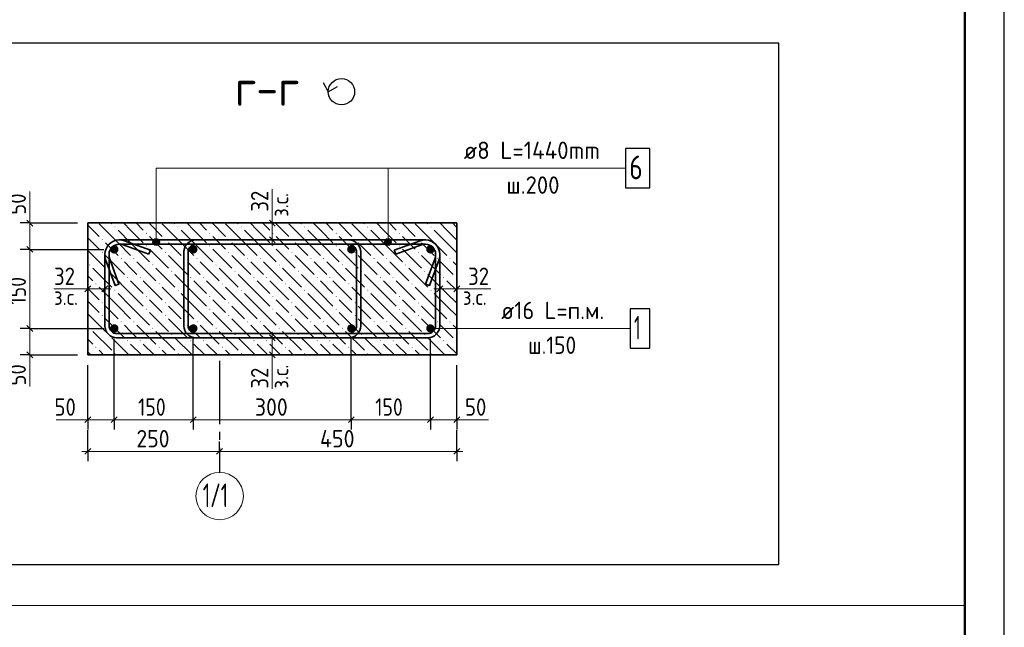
# Model space of a CAD drawing. Header units: millimetres. Extents: x 0 to 42000, y 0 to 29700.
# Tile 16 of 18: x 29542 to 42000, y 7688 to 15375. Entities that reach past the tile are written whole.
import ezdxf

# ---------------------------------------------------------------- set-up
doc = ezdxf.new("R2010")
doc.units = ezdxf.units.MM
doc.linetypes.add('______2', pattern=[270, 200, -70])
doc.linetypes.add('______5', pattern=[1100, 800, -100, 100, -100])
for name, color, linetype, lineweight in [('S1 Продольная арматура', 52, 'Continuous', 25), ('Standard', 7, 'Continuous', 25), ('Заголовок чертежа', 7, 'Continuous', 25), ('Оси', 7, '______5', 13), ('Позиционная метка линия выноска', 7, 'Continuous', 13), ('Размерная выноска', 7, 'Continuous', 13), ('Размерная линия_ общее', 7, 'Continuous', 13), ('Хомут', 52, 'Continuous', 25)]:
    doc.layers.add(name, color=color, linetype=linetype, lineweight=lineweight)
doc.layers.add('ЖБ Пилон', color=7, linetype='______2', lineweight=13, true_color=0xa0a0a0)
doc.styles.add('ISOCPEUR', font='txt')

msp = doc.modelspace()

# ---------------------------------------------------------------- hatches: boundary and pattern name
at = {"layer": 'S1 Продольная арматура', "linetype": 'Continuous', "lineweight": 18, "transparency": 33554687}
for points in [[(30792, 12469), (30788, 12490), (30776, 12507), (30759, 12518), (30738, 12523), (30718, 12518), (30701, 12507), (30689, 12490), (30685, 12469), (30689, 12449), (30701, 12431), (30718, 12420), (30738, 12416), (30759, 12420), (30776, 12431), (30788, 12449)], [(31792, 12469), (31788, 12490), (31776, 12507), (31759, 12518), (31738, 12523), (31718, 12518), (31701, 12507), (31689, 12490), (31685, 12469), (31689, 12449), (31701, 12431), (31718, 12420), (31738, 12416), (31759, 12420), (31776, 12431), (31788, 12449)], [(33792, 12469), (33788, 12490), (33776, 12507), (33759, 12518), (33738, 12523), (33718, 12518), (33701, 12507), (33689, 12490), (33685, 12469), (33689, 12449), (33701, 12431), (33718, 12420), (33738, 12416), (33759, 12420), (33776, 12431), (33788, 12449)], [(34792, 12469), (34788, 12490), (34776, 12507), (34759, 12518), (34738, 12523), (34718, 12518), (34701, 12507), (34689, 12490), (34685, 12469), (34689, 12449), (34701, 12431), (34718, 12420), (34738, 12416), (34759, 12420), (34776, 12431), (34788, 12449)], [(30792, 11469), (30788, 11490), (30776, 11507), (30759, 11518), (30738, 11523), (30718, 11518), (30701, 11507), (30689, 11490), (30685, 11469), (30689, 11449), (30701, 11431), (30718, 11420), (30738, 11416), (30759, 11420), (30776, 11431), (30788, 11449)], [(31792, 11469), (31788, 11490), (31776, 11507), (31759, 11518), (31738, 11523), (31718, 11518), (31701, 11507), (31689, 11490), (31685, 11469), (31689, 11449), (31701, 11431), (31718, 11420), (31738, 11416), (31759, 11420), (31776, 11431), (31788, 11449)], [(33792, 11469), (33788, 11490), (33776, 11507), (33759, 11518), (33738, 11523), (33718, 11518), (33701, 11507), (33689, 11490), (33685, 11469), (33689, 11449), (33701, 11431), (33718, 11420), (33738, 11416), (33759, 11420), (33776, 11431), (33788, 11449)], [(34792, 11469), (34788, 11490), (34776, 11507), (34759, 11518), (34738, 11523), (34718, 11518), (34701, 11507), (34689, 11490), (34685, 11469), (34689, 11449), (34701, 11431), (34718, 11420), (34738, 11416), (34759, 11420), (34776, 11431), (34788, 11449)]]:
    msp.add_hatch(color=7, dxfattribs=at).paths.add_polyline_path(points)
at = {"layer": 'ЖБ Пилон', "linetype": 'Continuous', "lineweight": 18, "transparency": 33554687}
for points in [[(30740, 12752), (30746, 12759), (30753, 12752), (30746, 12746)], [(31540, 12752), (31546, 12759), (31553, 12752), (31546, 12746)], [(32340, 12752), (32346, 12759), (32353, 12752), (32346, 12746)], [(33140, 12752), (33146, 12759), (33153, 12752), (33146, 12746)], [(33940, 12752), (33946, 12759), (33953, 12752), (33946, 12746)], [(34740, 12752), (34746, 12759), (34753, 12752), (34746, 12746)], [(30580, 12592), (30586, 12599), (30593, 12592), (30586, 12586)], [(31140, 12672), (31146, 12679), (31153, 12672), (31146, 12666)], [(31380, 12592), (31386, 12599), (31393, 12592), (31386, 12586)], [(31940, 12672), (31946, 12679), (31953, 12672), (31946, 12666)], [(32180, 12592), (32186, 12599), (32193, 12592), (32186, 12586)], [(32740, 12672), (32746, 12679), (32753, 12672), (32746, 12666)], [(32980, 12592), (32986, 12599), (32993, 12592), (32986, 12586)], [(33540, 12672), (33546, 12679), (33553, 12672), (33546, 12666)], [(33780, 12592), (33786, 12599), (33793, 12592), (33786, 12586)], [(34340, 12672), (34346, 12679), (34353, 12672), (34346, 12666)], [(34580, 12592), (34586, 12599), (34593, 12592), (34586, 12586)], [(31140, 12512), (31146, 12519), (31153, 12512), (31146, 12506)], [(31940, 12512), (31946, 12519), (31953, 12512), (31946, 12506)], [(32740, 12512), (32746, 12519), (32753, 12512), (32746, 12506)], [(33540, 12512), (33546, 12519), (33553, 12512), (33546, 12506)], [(34340, 12512), (34346, 12519), (34353, 12512), (34346, 12506)], [(30580, 12432), (30586, 12439), (30593, 12432), (30586, 12426)], [(30820, 12352), (30826, 12359), (30833, 12352), (30826, 12346)], [(30980, 12352), (30986, 12359), (30993, 12352), (30986, 12346)], [(31380, 12432), (31386, 12439), (31393, 12432), (31386, 12426)], [(31620, 12352), (31626, 12359), (31633, 12352), (31626, 12346)], [(31780, 12352), (31786, 12359), (31793, 12352), (31786, 12346)], [(32180, 12432), (32186, 12439), (32193, 12432), (32186, 12426)], [(32420, 12352), (32426, 12359), (32433, 12352), (32426, 12346)], [(32580, 12352), (32586, 12359), (32593, 12352), (32586, 12346)], [(32980, 12432), (32986, 12439), (32993, 12432), (32986, 12426)], [(33220, 12352), (33226, 12359), (33233, 12352), (33226, 12346)], [(33380, 12352), (33386, 12359), (33393, 12352), (33386, 12346)], [(33780, 12432), (33786, 12439), (33793, 12432), (33786, 12426)], [(34020, 12352), (34026, 12359), (34033, 12352), (34026, 12346)], [(34180, 12352), (34186, 12359), (34193, 12352), (34186, 12346)], [(34580, 12432), (34586, 12439), (34593, 12432), (34586, 12426)], [(34820, 12352), (34826, 12359), (34833, 12352), (34826, 12346)], [(34980, 12352), (34986, 12359), (34993, 12352), (34986, 12346)], [(30420, 12272), (30426, 12279), (30433, 12272), (30426, 12266)], [(31220, 12272), (31226, 12279), (31233, 12272), (31226, 12266)], [(32020, 12272), (32026, 12279), (32033, 12272), (32026, 12266)], [(32820, 12272), (32826, 12279), (32833, 12272), (32826, 12266)], [(33620, 12272), (33626, 12279), (33633, 12272), (33626, 12266)], [(34420, 12272), (34426, 12279), (34433, 12272), (34426, 12266)], [(30660, 12192), (30666, 12199), (30673, 12192), (30666, 12186)], [(30900, 12112), (30906, 12119), (30913, 12112), (30906, 12106)], [(31060, 12112), (31066, 12119), (31073, 12112), (31066, 12106)], [(31460, 12192), (31466, 12199), (31473, 12192), (31466, 12186)], [(31700, 12112), (31706, 12119), (31713, 12112), (31706, 12106)], [(31860, 12112), (31866, 12119), (31873, 12112), (31866, 12106)], [(32260, 12192), (32266, 12199), (32273, 12192), (32266, 12186)], [(32500, 12112), (32506, 12119), (32513, 12112), (32506, 12106)], [(32660, 12112), (32666, 12119), (32673, 12112), (32666, 12106)], [(33060, 12192), (33066, 12199), (33073, 12192), (33066, 12186)], [(33300, 12112), (33306, 12119), (33313, 12112), (33306, 12106)], [(33460, 12112), (33466, 12119), (33473, 12112), (33466, 12106)], [(33860, 12192), (33866, 12199), (33873, 12192), (33866, 12186)], [(34100, 12112), (34106, 12119), (34113, 12112), (34106, 12106)], [(34260, 12112), (34266, 12119), (34273, 12112), (34266, 12106)], [(34660, 12192), (34666, 12199), (34673, 12192), (34666, 12186)], [(34900, 12112), (34906, 12119), (34913, 12112), (34906, 12106)], [(35060, 12112), (35066, 12119), (35072, 12113), (35072, 12111), (35066, 12106)], [(30500, 12032), (30506, 12039), (30513, 12032), (30506, 12026)], [(31300, 12032), (31306, 12039), (31313, 12032), (31306, 12026)], [(32100, 12032), (32106, 12039), (32113, 12032), (32106, 12026)], [(32900, 12032), (32906, 12039), (32913, 12032), (32906, 12026)], [(33700, 12032), (33706, 12039), (33713, 12032), (33706, 12026)], [(34500, 12032), (34506, 12039), (34513, 12032), (34506, 12026)], [(30740, 11952), (30746, 11959), (30753, 11952), (30746, 11946)], [(31140, 11872), (31146, 11879), (31153, 11872), (31146, 11866)], [(31540, 11952), (31546, 11959), (31553, 11952), (31546, 11946)], [(31940, 11872), (31946, 11879), (31953, 11872), (31946, 11866)], [(32340, 11952), (32346, 11959), (32353, 11952), (32346, 11946)], [(32740, 11872), (32746, 11879), (32753, 11872), (32746, 11866)], [(33140, 11952), (33146, 11959), (33153, 11952), (33146, 11946)], [(33540, 11872), (33546, 11879), (33553, 11872), (33546, 11866)], [(33940, 11952), (33946, 11959), (33953, 11952), (33946, 11946)], [(34340, 11872), (34346, 11879), (34353, 11872), (34346, 11866)], [(34740, 11952), (34746, 11959), (34753, 11952), (34746, 11946)], [(30580, 11792), (30586, 11799), (30593, 11792), (30586, 11786)], [(31140, 11712), (31146, 11719), (31153, 11712), (31146, 11706)], [(31380, 11792), (31386, 11799), (31393, 11792), (31386, 11786)], [(31940, 11712), (31946, 11719), (31953, 11712), (31946, 11706)], [(32180, 11792), (32186, 11799), (32193, 11792), (32186, 11786)], [(32740, 11712), (32746, 11719), (32753, 11712), (32746, 11706)], [(32980, 11792), (32986, 11799), (32993, 11792), (32986, 11786)], [(33540, 11712), (33546, 11719), (33553, 11712), (33546, 11706)], [(33780, 11792), (33786, 11799), (33793, 11792), (33786, 11786)], [(34340, 11712), (34346, 11719), (34353, 11712), (34346, 11706)], [(34580, 11792), (34586, 11799), (34593, 11792), (34586, 11786)], [(30580, 11632), (30586, 11639), (30593, 11632), (30586, 11626)], [(31380, 11632), (31386, 11639), (31393, 11632), (31386, 11626)], [(32180, 11632), (32186, 11639), (32193, 11632), (32186, 11626)], [(32980, 11632), (32986, 11639), (32993, 11632), (32986, 11626)], [(33780, 11632), (33786, 11639), (33793, 11632), (33786, 11626)], [(34580, 11632), (34586, 11639), (34593, 11632), (34586, 11626)], [(30420, 11472), (30426, 11479), (30433, 11472), (30426, 11466)], [(30820, 11552), (30826, 11559), (30833, 11552), (30826, 11546)], [(30980, 11552), (30986, 11559), (30993, 11552), (30986, 11546)], [(31220, 11472), (31226, 11479), (31233, 11472), (31226, 11466)], [(31620, 11552), (31626, 11559), (31633, 11552), (31626, 11546)], [(31780, 11552), (31786, 11559), (31793, 11552), (31786, 11546)], [(32020, 11472), (32026, 11479), (32033, 11472), (32026, 11466)], [(32420, 11552), (32426, 11559), (32433, 11552), (32426, 11546)], [(32580, 11552), (32586, 11559), (32593, 11552), (32586, 11546)], [(32820, 11472), (32826, 11479), (32833, 11472), (32826, 11466)], [(33220, 11552), (33226, 11559), (33233, 11552), (33226, 11546)], [(33380, 11552), (33386, 11559), (33393, 11552), (33386, 11546)], [(33620, 11472), (33626, 11479), (33633, 11472), (33626, 11466)], [(34020, 11552), (34026, 11559), (34033, 11552), (34026, 11546)], [(34180, 11552), (34186, 11559), (34193, 11552), (34186, 11546)], [(34420, 11472), (34426, 11479), (34433, 11472), (34426, 11466)], [(34820, 11552), (34826, 11559), (34833, 11552), (34826, 11546)], [(34980, 11552), (34986, 11559), (34993, 11552), (34986, 11546)], [(30660, 11392), (30666, 11399), (30673, 11392), (30666, 11386)], [(31460, 11392), (31466, 11399), (31473, 11392), (31466, 11386)], [(32260, 11392), (32266, 11399), (32273, 11392), (32266, 11386)], [(33060, 11392), (33066, 11399), (33073, 11392), (33066, 11386)], [(33860, 11392), (33866, 11399), (33873, 11392), (33866, 11386)], [(34660, 11392), (34666, 11399), (34673, 11392), (34666, 11386)], [(30500, 11232), (30506, 11239), (30513, 11232), (30506, 11226)], [(30900, 11312), (30906, 11319), (30913, 11312), (30906, 11306)], [(31060, 11312), (31066, 11319), (31073, 11312), (31066, 11306)], [(31300, 11232), (31306, 11239), (31313, 11232), (31306, 11226)], [(31700, 11312), (31706, 11319), (31713, 11312), (31706, 11306)], [(31860, 11312), (31866, 11319), (31873, 11312), (31866, 11306)], [(32100, 11232), (32106, 11239), (32113, 11232), (32106, 11226)], [(32500, 11312), (32506, 11319), (32513, 11312), (32506, 11306)], [(32660, 11312), (32666, 11319), (32673, 11312), (32666, 11306)], [(32900, 11232), (32906, 11239), (32913, 11232), (32906, 11226)], [(33300, 11312), (33306, 11319), (33313, 11312), (33306, 11306)], [(33460, 11312), (33466, 11319), (33473, 11312), (33466, 11306)], [(33700, 11232), (33706, 11239), (33713, 11232), (33706, 11226)], [(34100, 11312), (34106, 11319), (34113, 11312), (34106, 11306)], [(34260, 11312), (34266, 11319), (34273, 11312), (34266, 11306)], [(34500, 11232), (34506, 11239), (34513, 11232), (34506, 11226)], [(34900, 11312), (34906, 11319), (34913, 11312), (34906, 11306)], [(35060, 11312), (35066, 11319), (35072, 11313), (35072, 11311), (35066, 11306)], [(30740, 11152), (30746, 11159), (30753, 11152), (30746, 11146)], [(31540, 11152), (31546, 11159), (31553, 11152), (31546, 11146)], [(32340, 11152), (32346, 11159), (32353, 11152), (32346, 11146)], [(33140, 11152), (33146, 11159), (33153, 11152), (33146, 11146)], [(33940, 11152), (33946, 11159), (33953, 11152), (33946, 11146)], [(34740, 11152), (34746, 11159), (34753, 11152), (34746, 11146)]]:
    msp.add_hatch(color=7, dxfattribs=at).paths.add_polyline_path(points, flags=16)
at = {"layer": 'Позиционная метка линия выноска', "linetype": 'Continuous', "lineweight": 13, "transparency": 33554687}
for points in [[(31307, 12585), (31230, 12585), (31224, 12563)], [(31307, 12585), (31224, 12563), (31314, 12563)], [(31291, 12601), (31246, 12601), (31230, 12585)], [(31291, 12601), (31230, 12585), (31307, 12585)], [(31246, 12601), (31291, 12601), (31269, 12608)], [(34241, 12585), (34163, 12585), (34157, 12563)], [(34241, 12585), (34157, 12563), (34247, 12563)], [(34225, 12601), (34180, 12601), (34163, 12585)], [(34225, 12601), (34163, 12585), (34241, 12585)], [(34180, 12601), (34225, 12601), (34202, 12608)], [(31314, 12563), (31224, 12563), (31230, 12540)], [(31314, 12563), (31230, 12540), (31307, 12540)], [(31307, 12540), (31230, 12540), (31246, 12524)], [(31307, 12540), (31246, 12524), (31291, 12524)], [(31291, 12524), (31246, 12524), (31269, 12518)], [(34247, 12563), (34157, 12563), (34163, 12540)], [(34247, 12563), (34163, 12540), (34241, 12540)], [(34241, 12540), (34163, 12540), (34180, 12524)], [(34241, 12540), (34180, 12524), (34225, 12524)], [(34225, 12524), (34180, 12524), (34202, 12518)]]:
    msp.add_hatch(color=7, dxfattribs=at).paths.add_polyline_path(points)

# ---------------------------------------------------------------- linework, layer by layer
at = {"layer": 'S1 Продольная арматура', "color": 7, "linetype": 'Continuous', "lineweight": 25, "transparency": 33554687}
msp.add_lwpolyline([(37265, 11219), (37515, 11219), (37515, 11719), (37265, 11719), (37265, 11219)], dxfattribs=at)
at = {"layer": 'Standard', "color": 7, "linetype": 'Continuous', "lineweight": 25, "transparency": 33554687}
for p, q in [((32776, 12765), (32701, 12840)), ((32776, 12552), (32701, 12627)), ((30443, 12007), (30368, 11932)), ((30656, 12007), (30581, 11932)), ((34821, 11932), (34896, 12007)), ((35034, 11932), (35109, 12007)), ((32701, 11387), (32776, 11312)), ((32701, 11173), (32776, 11098))]:
    msp.add_line(p, q, dxfattribs=at)
at = {"layer": 'Standard', "color": 7, "linetype": 'Continuous', "lineweight": 13, "transparency": 33554687}
for p, q in [((32738, 12803), (32738, 12878)), ((32738, 12589), (32738, 12803)), ((32738, 12589), (32738, 12514)), ((30405, 11969), (30330, 11969)), ((30618, 11969), (30405, 11969)), ((30618, 11969), (30693, 11969)), ((34858, 11969), (34783, 11969)), ((34858, 11969), (35072, 11969)), ((35072, 11969), (35147, 11969)), ((32738, 11349), (32738, 11424)), ((32738, 11349), (32738, 11136)), ((32738, 11136), (32738, 11061))]:
    msp.add_line(p, q, dxfattribs=at)
at = {"layer": 'Standard', "color": 7, "linetype": 'Continuous', "lineweight": -3, "transparency": 33554687}
for p, q in [((32738, 12803), (32613, 12803)), ((32738, 12803), (32863, 12803)), ((32738, 12589), (32613, 12589)), ((32738, 12589), (32863, 12589)), ((30405, 11969), (30405, 12094)), ((30618, 11969), (30618, 12094)), ((34858, 11969), (34858, 12094)), ((35072, 11969), (35072, 12094)), ((30405, 11969), (30405, 11844)), ((30618, 11969), (30618, 11844)), ((34858, 11969), (34858, 11844)), ((35072, 11969), (35072, 11844)), ((32738, 11349), (32613, 11349)), ((32738, 11349), (32863, 11349)), ((32738, 11136), (32613, 11136)), ((32738, 11136), (32863, 11136))]:
    msp.add_line(p, q, dxfattribs=at)
at = {"layer": 'Standard', "color": 7, "linetype": 'Continuous', "lineweight": 25, "transparency": 33554687}
msp.add_lwpolyline([(0, 0), (42000, 0), (42000, 29700), (0, 29700), (0, 0)], close=True, dxfattribs=at)
at = {"layer": 'Standard', "color": 7, "linetype": 'Continuous', "lineweight": 50, "transparency": 33554687}
msp.add_lwpolyline([(2000, 29200), (41500, 29200), (41500, 500), (2000, 500), (2000, 29200)], close=True, dxfattribs=at)
at = {"layer": 'Standard', "color": 7, "linetype": 'Continuous', "lineweight": 13, "transparency": 33554687}
msp.add_lwpolyline([(41500, 29200), (24362, 29200), (24362, 7963), (41500, 7963), (41500, 29200)], dxfattribs=at)
at = {"layer": 'Standard', "color": 254, "linetype": 'Continuous', "lineweight": 25, "true_color": 0xc4c4ff, "transparency": 33554687}
msp.add_lwpolyline([(26686, 8481), (39148, 8481), (39148, 15078), (26686, 15078), (26686, 8481)], dxfattribs=at)
at = {"layer": 'Standard', "color": 7, "linetype": 'Continuous', "lineweight": 25, "transparency": 33554687}
msp.add_lwpolyline([(33382, 14581), (33446, 14464), (33563, 14528)], dxfattribs=at)
msp.add_circle((33613, 14464), 167, dxfattribs=at)
at = {"layer": 'ЖБ Пилон', "color": 7, "linetype": 'Continuous', "lineweight": 35, "transparency": 33554687}
for p, q in [((30405, 12803), (30405, 11136)), ((35072, 12803), (30405, 12803)), ((35072, 11136), (35072, 12803)), ((30405, 11136), (35072, 11136))]:
    msp.add_line(p, q, dxfattribs=at)
at = {"layer": 'ЖБ Пилон', "color": 9, "linetype": 'Continuous', "lineweight": 18, "true_color": 0xc7c7c7, "transparency": 33554687}
for p, q in [((30405, 12774), (30546, 12632)), ((30786, 12552), (30546, 12792)), ((30696, 12803), (30706, 12792)), ((30786, 12712), (30946, 12552)), ((30946, 12712), (30856, 12803)), ((30946, 12712), (31106, 12552)), ((31016, 12803), (31106, 12712)), ((31176, 12803), (31346, 12632)), ((31586, 12552), (31346, 12792)), ((31496, 12803), (31506, 12792)), ((31586, 12712), (31746, 12552)), ((31746, 12712), (31656, 12803)), ((31746, 12712), (31906, 12552)), ((31816, 12803), (31906, 12712)), ((31976, 12803), (32146, 12632)), ((32386, 12552), (32146, 12792)), ((32296, 12803), (32306, 12792)), ((32386, 12712), (32546, 12552)), ((32546, 12712), (32456, 12803)), ((32546, 12712), (32706, 12552)), ((32616, 12803), (32706, 12712)), ((32776, 12803), (32946, 12632)), ((33186, 12552), (32946, 12792)), ((33096, 12803), (33106, 12792)), ((33186, 12712), (33346, 12552)), ((33346, 12712), (33256, 12803)), ((33346, 12712), (33506, 12552)), ((33416, 12803), (33506, 12712)), ((33576, 12803), (33746, 12632)), ((33986, 12552), (33746, 12792)), ((33896, 12803), (33906, 12792)), ((33986, 12712), (34146, 12552)), ((34146, 12712), (34056, 12803)), ((34146, 12712), (34306, 12552)), ((34216, 12803), (34306, 12712)), ((34376, 12803), (34546, 12632)), ((34786, 12552), (34546, 12792)), ((34696, 12803), (34706, 12792)), ((34786, 12712), (34946, 12552)), ((34946, 12712), (34856, 12803)), ((34946, 12712), (35072, 12587)), ((35016, 12803), (35072, 12747)), ((30466, 12552), (30405, 12614)), ((31266, 12552), (31186, 12632)), ((32066, 12552), (31986, 12632)), ((32866, 12552), (32786, 12632)), ((33666, 12552), (33586, 12632)), ((34466, 12552), (34386, 12632)), ((30546, 12472), (30466, 12552)), ((30626, 12552), (30786, 12392)), ((30786, 12552), (30946, 12392)), ((30946, 12552), (31186, 12312)), ((31186, 12472), (31426, 12232)), ((31346, 12472), (31266, 12552)), ((31426, 12552), (31586, 12392)), ((31586, 12552), (31746, 12392)), ((31746, 12552), (31986, 12312)), ((31986, 12472), (32226, 12232)), ((32146, 12472), (32066, 12552)), ((32226, 12552), (32386, 12392)), ((32386, 12552), (32546, 12392)), ((32546, 12552), (32786, 12312)), ((32786, 12472), (33026, 12232)), ((32946, 12472), (32866, 12552)), ((33026, 12552), (33186, 12392)), ((33186, 12552), (33346, 12392)), ((33346, 12552), (33586, 12312)), ((33586, 12472), (33826, 12232)), ((33746, 12472), (33666, 12552)), ((33826, 12552), (33986, 12392)), ((33986, 12552), (34146, 12392)), ((34146, 12552), (34386, 12312)), ((34386, 12472), (34626, 12232)), ((34546, 12472), (34466, 12552)), ((34626, 12552), (34786, 12392)), ((34786, 12552), (34946, 12392)), ((34946, 12552), (35072, 12427)), ((30405, 12454), (30626, 12232)), ((30626, 12392), (30866, 12152)), ((31426, 12392), (31666, 12152)), ((32226, 12392), (32466, 12152)), ((33026, 12392), (33266, 12152)), ((33826, 12392), (34066, 12152)), ((34626, 12392), (34866, 12152)), ((30466, 12232), (30706, 11992)), ((30946, 12232), (30866, 12312)), ((31026, 12152), (30946, 12232)), ((31026, 12312), (31266, 12072)), ((31266, 12232), (31506, 11992)), ((31746, 12232), (31666, 12312)), ((31826, 12152), (31746, 12232)), ((31826, 12312), (32066, 12072)), ((32066, 12232), (32306, 11992)), ((32546, 12232), (32466, 12312)), ((32626, 12152), (32546, 12232)), ((32626, 12312), (32866, 12072)), ((32866, 12232), (33106, 11992)), ((33346, 12232), (33266, 12312)), ((33426, 12152), (33346, 12232)), ((33426, 12312), (33666, 12072)), ((33666, 12232), (33906, 11992)), ((34146, 12232), (34066, 12312)), ((34226, 12152), (34146, 12232)), ((34226, 12312), (34466, 12072)), ((34466, 12232), (34706, 11992)), ((34946, 12232), (34866, 12312)), ((35026, 12152), (34946, 12232)), ((35026, 12312), (35072, 12267)), ((30405, 12134), (30466, 12072)), ((30946, 11912), (30706, 12152)), ((31746, 11912), (31506, 12152)), ((32546, 11912), (32306, 12152)), ((33346, 11912), (33106, 12152)), ((34146, 11912), (33906, 12152)), ((34946, 11912), (34706, 12152)), ((30405, 11974), (30546, 11832)), ((30786, 11752), (30546, 11992)), ((30946, 12072), (31106, 11912)), ((31106, 12072), (31346, 11832)), ((31586, 11752), (31346, 11992)), ((31746, 12072), (31906, 11912)), ((31906, 12072), (32146, 11832)), ((32386, 11752), (32146, 11992)), ((32546, 12072), (32706, 11912)), ((32706, 12072), (32946, 11832)), ((33186, 11752), (32946, 11992)), ((33346, 12072), (33506, 11912)), ((33506, 12072), (33746, 11832)), ((33986, 11752), (33746, 11992)), ((34146, 12072), (34306, 11912)), ((34306, 12072), (34546, 11832)), ((34786, 11752), (34546, 11992)), ((34946, 12072), (35072, 11947)), ((30786, 11912), (30946, 11752)), ((30946, 11912), (31106, 11752)), ((31586, 11912), (31746, 11752)), ((31746, 11912), (31906, 11752)), ((32386, 11912), (32546, 11752)), ((32546, 11912), (32706, 11752)), ((33186, 11912), (33346, 11752)), ((33346, 11912), (33506, 11752)), ((33986, 11912), (34146, 11752)), ((34146, 11912), (34306, 11752)), ((34786, 11912), (34946, 11752)), ((34946, 11912), (35072, 11787)), ((30466, 11752), (30405, 11814)), ((30546, 11672), (30466, 11752)), ((30626, 11752), (30786, 11592)), ((30786, 11752), (30946, 11592)), ((30946, 11752), (31186, 11512)), ((31266, 11752), (31186, 11832)), ((31346, 11672), (31266, 11752)), ((31426, 11752), (31586, 11592)), ((31586, 11752), (31746, 11592)), ((31746, 11752), (31986, 11512)), ((32066, 11752), (31986, 11832)), ((32146, 11672), (32066, 11752)), ((32226, 11752), (32386, 11592)), ((32386, 11752), (32546, 11592)), ((32546, 11752), (32786, 11512)), ((32866, 11752), (32786, 11832)), ((32946, 11672), (32866, 11752)), ((33026, 11752), (33186, 11592)), ((33186, 11752), (33346, 11592)), ((33346, 11752), (33586, 11512)), ((33666, 11752), (33586, 11832)), ((33746, 11672), (33666, 11752)), ((33826, 11752), (33986, 11592)), ((33986, 11752), (34146, 11592)), ((34146, 11752), (34386, 11512)), ((34466, 11752), (34386, 11832)), ((34546, 11672), (34466, 11752)), ((34626, 11752), (34786, 11592)), ((34786, 11752), (34946, 11592)), ((34946, 11752), (35072, 11627)), ((30405, 11654), (30626, 11432)), ((30626, 11592), (30866, 11352)), ((31186, 11672), (31426, 11432)), ((31426, 11592), (31666, 11352)), ((31986, 11672), (32226, 11432)), ((32226, 11592), (32466, 11352)), ((32786, 11672), (33026, 11432)), ((33026, 11592), (33266, 11352)), ((33586, 11672), (33826, 11432)), ((33826, 11592), (34066, 11352)), ((34386, 11672), (34626, 11432)), ((34626, 11592), (34866, 11352)), ((30946, 11432), (30866, 11512)), ((31026, 11512), (31266, 11272)), ((31746, 11432), (31666, 11512)), ((31826, 11512), (32066, 11272)), ((32546, 11432), (32466, 11512)), ((32626, 11512), (32866, 11272)), ((33346, 11432), (33266, 11512)), ((33426, 11512), (33666, 11272)), ((34146, 11432), (34066, 11512)), ((34226, 11512), (34466, 11272)), ((34946, 11432), (34866, 11512)), ((35026, 11512), (35072, 11467)), ((30466, 11432), (30706, 11192)), ((30923, 11136), (30706, 11352)), ((31026, 11352), (30946, 11432)), ((31266, 11432), (31506, 11192)), ((31723, 11136), (31506, 11352)), ((31826, 11352), (31746, 11432)), ((32066, 11432), (32306, 11192)), ((32523, 11136), (32306, 11352)), ((32626, 11352), (32546, 11432)), ((32866, 11432), (33106, 11192)), ((33323, 11136), (33106, 11352)), ((33426, 11352), (33346, 11432)), ((33666, 11432), (33906, 11192)), ((34123, 11136), (33906, 11352)), ((34226, 11352), (34146, 11432)), ((34466, 11432), (34706, 11192)), ((34923, 11136), (34706, 11352)), ((35026, 11352), (34946, 11432)), ((30405, 11334), (30466, 11272)), ((30946, 11272), (31083, 11136)), ((31106, 11272), (31243, 11136)), ((31746, 11272), (31883, 11136)), ((31906, 11272), (32043, 11136)), ((32546, 11272), (32683, 11136)), ((32706, 11272), (32843, 11136)), ((33346, 11272), (33483, 11136)), ((33506, 11272), (33643, 11136)), ((34146, 11272), (34283, 11136)), ((34306, 11272), (34443, 11136)), ((34946, 11272), (35072, 11147)), ((30405, 11174), (30443, 11136)), ((30603, 11136), (30546, 11192)), ((31403, 11136), (31346, 11192)), ((32203, 11136), (32146, 11192)), ((33003, 11136), (32946, 11192)), ((33803, 11136), (33746, 11192)), ((34603, 11136), (34546, 11192))]:
    msp.add_line(p, q, dxfattribs=at)
at = {"layer": 'Оси', "color": 8, "linetype": '______5', "lineweight": -3, "transparency": 33554687}
msp.add_line((32072, 11059), (32072, 9648), dxfattribs=at)
at = {"layer": 'Оси', "color": 7, "linetype": 'Continuous', "lineweight": 13, "transparency": 33554687}
msp.add_circle((32072, 9348), 300, dxfattribs=at)
at = {"layer": 'Позиционная метка линия выноска', "color": 7, "linetype": 'Continuous', "lineweight": 13, "transparency": 33554687}
for p, q in [((31269, 12608), (31269, 12608)), ((34202, 12608), (34202, 12608)), ((31224, 12563), (31224, 12563)), ((31269, 12518), (31269, 12518)), ((31314, 12563), (31314, 12563)), ((34157, 12563), (34157, 12563)), ((34202, 12518), (34202, 12518)), ((34247, 12563), (34247, 12563)), ((34738, 11469), (37265, 11469))]:
    msp.add_line(p, q, dxfattribs=at)
for points in [[(34869, 13496), (31269, 13496), (31269, 12563)], [(37205, 13496), (34202, 13496), (34202, 12563)]]:
    msp.add_lwpolyline(points, dxfattribs=at)
for centre in [(31269, 12563), (34202, 12563)]:
    msp.add_circle(centre, 45, dxfattribs=at)
at = {"layer": 'Размерная выноска', "color": 7, "linetype": 'Continuous', "lineweight": 13, "transparency": 33554687}
for p, q in [((32738, 12803), (32738, 13233)), ((29671, 13203), (29671, 12803)), ((30405, 11969), (29975, 11969)), ((35072, 11969), (35502, 11969)), ((29671, 11136), (29671, 10736)), ((32738, 11136), (32738, 10706)), ((30405, 10314), (30005, 10314)), ((35472, 10314), (35072, 10314))]:
    msp.add_line(p, q, dxfattribs=at)
at = {"layer": 'Размерная линия_ общее', "color": 7, "linetype": 'Continuous', "lineweight": 25, "transparency": 33554687}
for p, q in [((29634, 12840), (29709, 12765)), ((29634, 12507), (29709, 12432)), ((29634, 11507), (29709, 11432)), ((29634, 11173), (29709, 11098)), ((30368, 10277), (30443, 10352)), ((30701, 10277), (30776, 10352)), ((31701, 10277), (31776, 10352)), ((33701, 10277), (33776, 10352)), ((34701, 10277), (34776, 10352)), ((35034, 10277), (35109, 10352)), ((30368, 9877), (30443, 9952)), ((32034, 9877), (32109, 9952)), ((35034, 9877), (35109, 9952))]:
    msp.add_line(p, q, dxfattribs=at)
at = {"layer": 'Размерная линия_ общее', "color": 7, "linetype": 'Continuous', "lineweight": 13, "transparency": 33554687}
for p, q in [((29671, 12803), (29671, 12878)), ((29671, 12803), (29671, 12469)), ((29671, 12469), (29671, 11469)), ((29671, 11469), (29671, 11136)), ((29671, 11136), (29671, 11061)), ((30405, 10314), (30330, 10314)), ((30405, 10314), (30738, 10314)), ((30738, 10314), (31738, 10314)), ((31738, 10314), (33738, 10314)), ((33738, 10314), (34738, 10314)), ((34738, 10314), (35072, 10314)), ((35072, 10314), (35147, 10314)), ((30405, 9914), (30330, 9914)), ((30405, 9914), (32072, 9914)), ((32072, 9914), (35072, 9914)), ((35072, 9914), (35147, 9914))]:
    msp.add_line(p, q, dxfattribs=at)
at = {"layer": 'Размерная линия_ общее', "color": 253, "linetype": 'Continuous', "lineweight": -3, "true_color": 0xa0a0a0, "transparency": 33554687}
for p, q in [((29671, 12803), (29546, 12803)), ((29671, 12803), (29796, 12803)), ((29671, 12803), (30272, 12803)), ((29671, 12469), (29546, 12469)), ((29671, 12469), (29796, 12469)), ((29671, 12469), (30605, 12469)), ((29671, 11469), (29546, 11469)), ((29671, 11469), (29796, 11469)), ((29671, 11469), (30605, 11469)), ((29671, 11136), (29546, 11136)), ((29671, 11136), (29796, 11136)), ((29671, 11136), (30272, 11136)), ((30405, 10314), (30405, 10439)), ((30738, 10314), (30738, 10439)), ((31738, 10314), (31738, 10439)), ((33738, 10314), (33738, 10439)), ((34738, 10314), (34738, 10439)), ((35072, 10314), (35072, 10439)), ((30405, 10314), (30405, 10189)), ((30738, 10314), (30738, 10189)), ((31738, 10314), (31738, 10189)), ((33738, 10314), (33738, 10189)), ((34738, 10314), (34738, 10189)), ((35072, 10314), (35072, 10189)), ((30405, 9914), (30405, 10181)), ((35072, 9914), (35072, 10181)), ((30405, 9914), (30405, 10039)), ((32072, 9914), (32072, 10039)), ((35072, 9914), (35072, 10039)), ((30405, 9914), (30405, 9789)), ((32072, 9914), (32072, 9789)), ((32072, 9914), (32072, 9781)), ((35072, 9914), (35072, 9789))]:
    msp.add_line(p, q, dxfattribs=at)
for points in [[(30738, 10314), (30738, 10331), (30738, 10331), (30738, 10331), (30738, 10331), (30738, 10331), (30738, 10331), (30738, 10331), (30738, 10331), (30738, 11336)], [(31738, 10314), (31738, 10331), (31738, 10331), (31738, 10331), (31738, 10331), (31738, 10331), (31738, 10331), (31738, 11336)], [(33738, 10314), (33738, 10331), (33738, 10331), (33738, 10331), (33738, 10331), (33738, 11336)], [(34738, 10314), (34738, 10331), (34738, 10331), (34738, 11336)], [(30405, 10314), (30405, 10331), (30405, 10331), (30405, 10331), (30405, 10331), (30405, 10331), (30405, 10331), (30405, 10331), (30405, 10331), (30405, 11003)], [(35072, 10314), (35072, 10331), (35072, 10331), (35072, 11003)]]:
    msp.add_lwpolyline(points, dxfattribs=at)
at = {"layer": 'Хомут', "color": 7, "linetype": 'Continuous', "lineweight": 25, "transparency": 33554687}
msp.add_lwpolyline([(37205, 13246), (37515, 13246), (37515, 13746), (37205, 13746), (37205, 13246)], dxfattribs=at)
at = {"layer": 'Хомут', "color": 7, "linetype": 'Continuous', "lineweight": 35, "transparency": 33554687}
for points in [[(31176, 12409), (30850, 12528), (30844, 12530), (30839, 12531), (30834, 12533), (30828, 12534), (30823, 12535), (30817, 12535), (30812, 12536), (30806, 12536), (30800, 12536), (30776, 12533), (30751, 12524), (30729, 12512), (30711, 12497), (30696, 12479), (30683, 12456), (30675, 12432), (30672, 12408), (30672, 11503), (30674, 11484), (30681, 11465), (30690, 11447), (30702, 11433), (30716, 11421), (30734, 11411), (30753, 11405), (30772, 11403), (33705, 11403), (33724, 11405), (33743, 11411), (33760, 11421), (33774, 11433), (33786, 11447), (33796, 11465), (33802, 11484), (33805, 11503), (33805, 12436), (33802, 12455), (33796, 12474), (33786, 12491), (33774, 12505), (33760, 12517), (33743, 12527), (33724, 12533), (33705, 12536), (30800, 12536), (30776, 12533), (30751, 12524), (30729, 12512), (30711, 12497), (30696, 12479), (30683, 12456), (30675, 12432), (30672, 12408), (30672, 12401), (30672, 12396), (30672, 12390), (30673, 12385), (30674, 12379), (30675, 12374), (30676, 12369), (30678, 12363), (30679, 12358), (30798, 12031), (30748, 12013), (30629, 12341), (30627, 12348), (30624, 12355), (30623, 12363), (30621, 12370), (30620, 12378), (30619, 12385), (30619, 12393), (30618, 12401), (30618, 12411), (30623, 12444), (30634, 12478), (30651, 12509), (30673, 12535), (30699, 12556), (30730, 12574), (30764, 12585), (30796, 12589), (33709, 12589), (33736, 12585), (33764, 12576), (33791, 12561), (33812, 12543), (33830, 12522), (33845, 12495), (33855, 12467), (33858, 12439), (33858, 11499), (33855, 11472), (33845, 11443), (33830, 11417), (33812, 11395), (33791, 11377), (33764, 11362), (33736, 11353), (33709, 11349), (30768, 11349), (30741, 11353), (30712, 11362), (30686, 11377), (30664, 11395), (30646, 11417), (30632, 11443), (30622, 11472), (30618, 11499), (30618, 12411), (30623, 12444), (30634, 12478), (30651, 12509), (30673, 12535), (30699, 12556), (30730, 12574), (30764, 12585), (30796, 12589), (30807, 12589), (30815, 12589), (30822, 12588), (30830, 12588), (30837, 12586), (30845, 12585), (30852, 12583), (30860, 12581), (30867, 12579), (31195, 12459), (31176, 12409)], [(31176, 12409), (30850, 12528), (30844, 12530), (30839, 12531), (30834, 12533), (30828, 12534), (30823, 12535), (30817, 12535), (30812, 12536), (30806, 12536), (30800, 12536), (30776, 12533), (30751, 12524), (30729, 12512), (30711, 12497), (30696, 12479), (30683, 12456), (30675, 12432), (30672, 12408), (30672, 11503), (30674, 11484), (30681, 11465), (30690, 11447), (30702, 11433), (30716, 11421), (30734, 11411), (30753, 11405), (30772, 11403), (33705, 11403), (33724, 11405), (33743, 11411), (33760, 11421), (33774, 11433), (33786, 11447), (33796, 11465), (33802, 11484), (33805, 11503), (33805, 12436), (33802, 12455), (33796, 12474), (33786, 12491), (33774, 12505), (33760, 12517), (33743, 12527), (33724, 12533), (33705, 12536), (30800, 12536), (30776, 12533), (30751, 12524), (30729, 12512), (30711, 12497), (30696, 12479), (30683, 12456), (30675, 12432), (30672, 12408), (30672, 12401), (30672, 12396), (30672, 12390), (30673, 12385), (30674, 12379), (30675, 12374), (30676, 12369), (30678, 12363), (30679, 12358), (30798, 12031), (30748, 12013), (30629, 12341), (30627, 12348), (30624, 12355), (30623, 12363), (30621, 12370), (30620, 12378), (30619, 12385), (30619, 12393), (30618, 12401), (30618, 12411), (30623, 12444), (30634, 12478), (30651, 12509), (30673, 12535), (30699, 12556), (30730, 12574), (30764, 12585), (30796, 12589), (33709, 12589), (33736, 12585), (33764, 12576), (33791, 12561), (33812, 12543), (33830, 12522), (33845, 12495), (33855, 12467), (33858, 12439), (33858, 11499), (33855, 11472), (33845, 11443), (33830, 11417), (33812, 11395), (33791, 11377), (33764, 11362), (33736, 11353), (33709, 11349), (30768, 11349), (30741, 11353), (30712, 11362), (30686, 11377), (30664, 11395), (30646, 11417), (30632, 11443), (30622, 11472), (30618, 11499), (30618, 12411), (30623, 12444), (30634, 12478), (30651, 12509), (30673, 12535), (30699, 12556), (30730, 12574), (30764, 12585), (30796, 12589), (30807, 12589), (30815, 12589), (30822, 12588), (30830, 12588), (30837, 12586), (30845, 12585), (30852, 12583), (30860, 12581), (30867, 12579), (31195, 12459), (31176, 12409)], [(31176, 12409), (30850, 12528), (30844, 12530), (30839, 12531), (30834, 12533), (30828, 12534), (30823, 12535), (30817, 12535), (30812, 12536), (30806, 12536), (30800, 12536), (30776, 12533), (30751, 12524), (30729, 12512), (30711, 12497), (30696, 12479), (30683, 12456), (30675, 12432), (30672, 12408), (30672, 11503), (30674, 11484), (30681, 11465), (30690, 11447), (30702, 11433), (30716, 11421), (30734, 11411), (30753, 11405), (30772, 11403), (33705, 11403), (33724, 11405), (33743, 11411), (33760, 11421), (33774, 11433), (33786, 11447), (33796, 11465), (33802, 11484), (33805, 11503), (33805, 12436), (33802, 12455), (33796, 12474), (33786, 12491), (33774, 12505), (33760, 12517), (33743, 12527), (33724, 12533), (33705, 12536), (30800, 12536), (30776, 12533), (30751, 12524), (30729, 12512), (30711, 12497), (30696, 12479), (30683, 12456), (30675, 12432), (30672, 12408), (30672, 12401), (30672, 12396), (30672, 12390), (30673, 12385), (30674, 12379), (30675, 12374), (30676, 12369), (30678, 12363), (30679, 12358), (30798, 12031), (30748, 12013), (30629, 12341), (30627, 12348), (30624, 12355), (30623, 12363), (30621, 12370), (30620, 12378), (30619, 12385), (30619, 12393), (30618, 12401), (30618, 12411), (30623, 12444), (30634, 12478), (30651, 12509), (30673, 12535), (30699, 12556), (30730, 12574), (30764, 12585), (30796, 12589), (33709, 12589), (33736, 12585), (33764, 12576), (33791, 12561), (33812, 12543), (33830, 12522), (33845, 12495), (33855, 12467), (33858, 12439), (33858, 11499), (33855, 11472), (33845, 11443), (33830, 11417), (33812, 11395), (33791, 11377), (33764, 11362), (33736, 11353), (33709, 11349), (30768, 11349), (30741, 11353), (30712, 11362), (30686, 11377), (30664, 11395), (30646, 11417), (30632, 11443), (30622, 11472), (30618, 11499), (30618, 12411), (30623, 12444), (30634, 12478), (30651, 12509), (30673, 12535), (30699, 12556), (30730, 12574), (30764, 12585), (30796, 12589), (30807, 12589), (30815, 12589), (30822, 12588), (30830, 12588), (30837, 12586), (30845, 12585), (30852, 12583), (30860, 12581), (30867, 12579), (31195, 12459), (31176, 12409)], [(34282, 12459), (34610, 12579), (34617, 12581), (34624, 12583), (34632, 12585), (34639, 12586), (34647, 12588), (34655, 12588), (34662, 12589), (34670, 12589), (34680, 12589), (34713, 12585), (34747, 12574), (34778, 12556), (34804, 12535), (34825, 12509), (34843, 12478), (34854, 12444), (34858, 12411), (34858, 11499), (34855, 11472), (34845, 11443), (34830, 11417), (34812, 11395), (34791, 11377), (34764, 11362), (34736, 11353), (34709, 11349), (31768, 11349), (31741, 11353), (31712, 11362), (31686, 11377), (31664, 11395), (31646, 11417), (31632, 11443), (31622, 11472), (31618, 11499), (31618, 12439), (31622, 12467), (31632, 12495), (31646, 12522), (31664, 12543), (31686, 12561), (31712, 12576), (31741, 12585), (31768, 12589), (34680, 12589), (34713, 12585), (34747, 12574), (34778, 12556), (34804, 12535), (34825, 12509), (34843, 12478), (34854, 12444), (34858, 12411), (34858, 12401), (34858, 12393), (34858, 12385), (34857, 12378), (34856, 12370), (34854, 12363), (34852, 12355), (34850, 12348), (34848, 12341), (34729, 12013), (34678, 12031), (34797, 12358), (34799, 12363), (34801, 12369), (34802, 12374), (34803, 12379), (34804, 12385), (34804, 12390), (34805, 12396), (34805, 12401), (34805, 12408), (34802, 12432), (34794, 12456), (34781, 12479), (34766, 12497), (34748, 12512), (34725, 12524), (34701, 12533), (34677, 12536), (31772, 12536), (31753, 12533), (31734, 12527), (31716, 12517), (31702, 12505), (31690, 12491), (31681, 12474), (31674, 12455), (31672, 12436), (31672, 11503), (31674, 11484), (31681, 11465), (31690, 11447), (31702, 11433), (31716, 11421), (31734, 11411), (31753, 11405), (31772, 11403), (34705, 11403), (34724, 11405), (34743, 11411), (34760, 11421), (34774, 11433), (34786, 11447), (34796, 11465), (34802, 11484), (34805, 11503), (34805, 12408), (34802, 12432), (34794, 12456), (34781, 12479), (34766, 12497), (34748, 12512), (34725, 12524), (34701, 12533), (34677, 12536), (34671, 12536), (34665, 12536), (34659, 12535), (34654, 12535), (34649, 12534), (34643, 12533), (34638, 12531), (34632, 12530), (34627, 12528), (34300, 12409), (34282, 12459)], [(34282, 12459), (34610, 12579), (34617, 12581), (34624, 12583), (34632, 12585), (34639, 12586), (34647, 12588), (34655, 12588), (34662, 12589), (34670, 12589), (34680, 12589), (34713, 12585), (34747, 12574), (34778, 12556), (34804, 12535), (34825, 12509), (34843, 12478), (34854, 12444), (34858, 12411), (34858, 11499), (34855, 11472), (34845, 11443), (34830, 11417), (34812, 11395), (34791, 11377), (34764, 11362), (34736, 11353), (34709, 11349), (31768, 11349), (31741, 11353), (31712, 11362), (31686, 11377), (31664, 11395), (31646, 11417), (31632, 11443), (31622, 11472), (31618, 11499), (31618, 12439), (31622, 12467), (31632, 12495), (31646, 12522), (31664, 12543), (31686, 12561), (31712, 12576), (31741, 12585), (31768, 12589), (34680, 12589), (34713, 12585), (34747, 12574), (34778, 12556), (34804, 12535), (34825, 12509), (34843, 12478), (34854, 12444), (34858, 12411), (34858, 12401), (34858, 12393), (34858, 12385), (34857, 12378), (34856, 12370), (34854, 12363), (34852, 12355), (34850, 12348), (34848, 12341), (34729, 12013), (34678, 12031), (34797, 12358), (34799, 12363), (34801, 12369), (34802, 12374), (34803, 12379), (34804, 12385), (34804, 12390), (34805, 12396), (34805, 12401), (34805, 12408), (34802, 12432), (34794, 12456), (34781, 12479), (34766, 12497), (34748, 12512), (34725, 12524), (34701, 12533), (34677, 12536), (31772, 12536), (31753, 12533), (31734, 12527), (31716, 12517), (31702, 12505), (31690, 12491), (31681, 12474), (31674, 12455), (31672, 12436), (31672, 11503), (31674, 11484), (31681, 11465), (31690, 11447), (31702, 11433), (31716, 11421), (31734, 11411), (31753, 11405), (31772, 11403), (34705, 11403), (34724, 11405), (34743, 11411), (34760, 11421), (34774, 11433), (34786, 11447), (34796, 11465), (34802, 11484), (34805, 11503), (34805, 12408), (34802, 12432), (34794, 12456), (34781, 12479), (34766, 12497), (34748, 12512), (34725, 12524), (34701, 12533), (34677, 12536), (34671, 12536), (34665, 12536), (34659, 12535), (34654, 12535), (34649, 12534), (34643, 12533), (34638, 12531), (34632, 12530), (34627, 12528), (34300, 12409), (34282, 12459)], [(34282, 12459), (34610, 12579), (34617, 12581), (34624, 12583), (34632, 12585), (34639, 12586), (34647, 12588), (34655, 12588), (34662, 12589), (34670, 12589), (34680, 12589), (34713, 12585), (34747, 12574), (34778, 12556), (34804, 12535), (34825, 12509), (34843, 12478), (34854, 12444), (34858, 12411), (34858, 11499), (34855, 11472), (34845, 11443), (34830, 11417), (34812, 11395), (34791, 11377), (34764, 11362), (34736, 11353), (34709, 11349), (31768, 11349), (31741, 11353), (31712, 11362), (31686, 11377), (31664, 11395), (31646, 11417), (31632, 11443), (31622, 11472), (31618, 11499), (31618, 12439), (31622, 12467), (31632, 12495), (31646, 12522), (31664, 12543), (31686, 12561), (31712, 12576), (31741, 12585), (31768, 12589), (34680, 12589), (34713, 12585), (34747, 12574), (34778, 12556), (34804, 12535), (34825, 12509), (34843, 12478), (34854, 12444), (34858, 12411), (34858, 12401), (34858, 12393), (34858, 12385), (34857, 12378), (34856, 12370), (34854, 12363), (34852, 12355), (34850, 12348), (34848, 12341), (34729, 12013), (34678, 12031), (34797, 12358), (34799, 12363), (34801, 12369), (34802, 12374), (34803, 12379), (34804, 12385), (34804, 12390), (34805, 12396), (34805, 12401), (34805, 12408), (34802, 12432), (34794, 12456), (34781, 12479), (34766, 12497), (34748, 12512), (34725, 12524), (34701, 12533), (34677, 12536), (31772, 12536), (31753, 12533), (31734, 12527), (31716, 12517), (31702, 12505), (31690, 12491), (31681, 12474), (31674, 12455), (31672, 12436), (31672, 11503), (31674, 11484), (31681, 11465), (31690, 11447), (31702, 11433), (31716, 11421), (31734, 11411), (31753, 11405), (31772, 11403), (34705, 11403), (34724, 11405), (34743, 11411), (34760, 11421), (34774, 11433), (34786, 11447), (34796, 11465), (34802, 11484), (34805, 11503), (34805, 12408), (34802, 12432), (34794, 12456), (34781, 12479), (34766, 12497), (34748, 12512), (34725, 12524), (34701, 12533), (34677, 12536), (34671, 12536), (34665, 12536), (34659, 12535), (34654, 12535), (34649, 12534), (34643, 12533), (34638, 12531), (34632, 12530), (34627, 12528), (34300, 12409), (34282, 12459)]]:
    msp.add_lwpolyline(points, dxfattribs=at)

# ---------------------------------------------------------------- texts
at = {"layer": 'S1 Продольная арматура', "color": 7, "linetype": 'Continuous', "lineweight": 13, "transparency": 33554687, "attachment_point": 7, "style": 'ISOCPEUR'}
for s, insert, char_height, width in [('\\W0.94;ø16 L=п.м. ', (35634, 11587), 220, 1599.15), ('\\W0.56;1', (37315, 11329), 300, 233.34), ('\\W0.90;ш.150 ', (35975, 11147), 220, 912.91)]:
    msp.add_mtext(s, dxfattribs=dict(at, insert=insert, char_height=char_height, width=width))
at = {"layer": 'Standard', "color": 7, "linetype": 'Continuous', "lineweight": 25, "transparency": 33554687, "char_height": 220, "attachment_point": 7, "rotation": 90, "style": 'ISOCPEUR'}
for insert, width in [((32688, 12946), 403.92), ((32688, 10707), 403.93)]:
    msp.add_mtext('\\W0.87;32', dxfattribs=dict(at, insert=insert, width=width))
at = {"layer": 'Standard', "color": 7, "linetype": 'Continuous', "lineweight": 18, "transparency": 33554687, "char_height": 200, "attachment_point": 7, "rotation": 90, "style": 'ISOCPEUR'}
for insert, width in [((32941, 12881), 459.96), ((32941, 10708), 459.94)]:
    msp.add_mtext('\\W0.90;з.с.', dxfattribs=dict(at, insert=insert, width=width))
at = {"layer": 'Standard', "color": 7, "linetype": 'Continuous', "lineweight": 25, "transparency": 33554687, "char_height": 220, "width": 403.92, "attachment_point": 7, "style": 'ISOCPEUR'}
for insert in [(29976, 12019), (35215, 12019)]:
    msp.add_mtext('\\W0.87;32', dxfattribs=dict(at, insert=insert))
at = {"layer": 'Standard', "color": 7, "linetype": 'Continuous', "lineweight": 18, "transparency": 33554687, "char_height": 200, "width": 459.94, "attachment_point": 7, "style": 'ISOCPEUR'}
for insert in [(29977, 11766), (35150, 11766)]:
    msp.add_mtext('\\W0.90;з.с.', dxfattribs=dict(at, insert=insert))
at = {"layer": 'Заголовок чертежа', "color": 7, "linetype": 'Continuous', "lineweight": 50, "transparency": 33554687, "insert": (32266, 14286), "char_height": 450, "width": 1149.52, "attachment_point": 7, "style": 'ISOCPEUR'}
msp.add_mtext('\\W0.91;г-г', dxfattribs=at)
at = {"layer": 'Оси', "color": 7, "linetype": 'Continuous', "lineweight": 25, "transparency": 33554687, "insert": (31859, 9208), "char_height": 300, "width": 517.22, "attachment_point": 7, "style": 'ISOCPEUR'}
msp.add_mtext('\\W0.62;1/1', dxfattribs=at)
at = {"layer": 'Размерная линия_ общее', "color": 7, "linetype": 'Continuous', "lineweight": 25, "transparency": 33554687, "char_height": 220, "attachment_point": 7, "rotation": 90, "style": 'ISOCPEUR'}
for s, insert, width in [('\\W0.87;50', (29621, 12907), 403.92), ('\\W0.83;150', (29621, 11771), 508.57), ('\\W0.87;50', (29621, 10746), 403.92)]:
    msp.add_mtext(s, dxfattribs=dict(at, insert=insert, width=width))
at = {"layer": 'Размерная линия_ общее', "color": 7, "linetype": 'Continuous', "lineweight": 25, "transparency": 33554687, "char_height": 220, "attachment_point": 7, "style": 'ISOCPEUR'}
for s, insert, width in [('\\W0.87;50', (29982, 10364), 403.92), ('\\W0.83;150', (31040, 10364), 508.57), ('\\W0.91;300', (32518, 10364), 561.99), ('\\W0.83;150', (34040, 10364), 508.57), ('\\W0.87;50', (35176, 10364), 403.93), ('\\W0.91;250', (31018, 9964), 561.99), ('\\W0.92;450', (33341, 9964), 584.44)]:
    msp.add_mtext(s, dxfattribs=dict(at, insert=insert, width=width))
at = {"layer": 'Хомут', "color": 7, "linetype": 'Continuous', "lineweight": 13, "transparency": 33554687, "attachment_point": 7, "style": 'ISOCPEUR'}
for s, insert, char_height, width in [('\\W0.96;ø8 L=1440mm ', (35161, 13613), 220, 2040.48), ('\\W0.78;6', (37255, 13356), 300, 326.4), ('\\W0.95;ш.200 ', (35700, 13173), 220, 962.14)]:
    msp.add_mtext(s, dxfattribs=dict(at, insert=insert, char_height=char_height, width=width))

doc.saveas('drawing.dxf')
